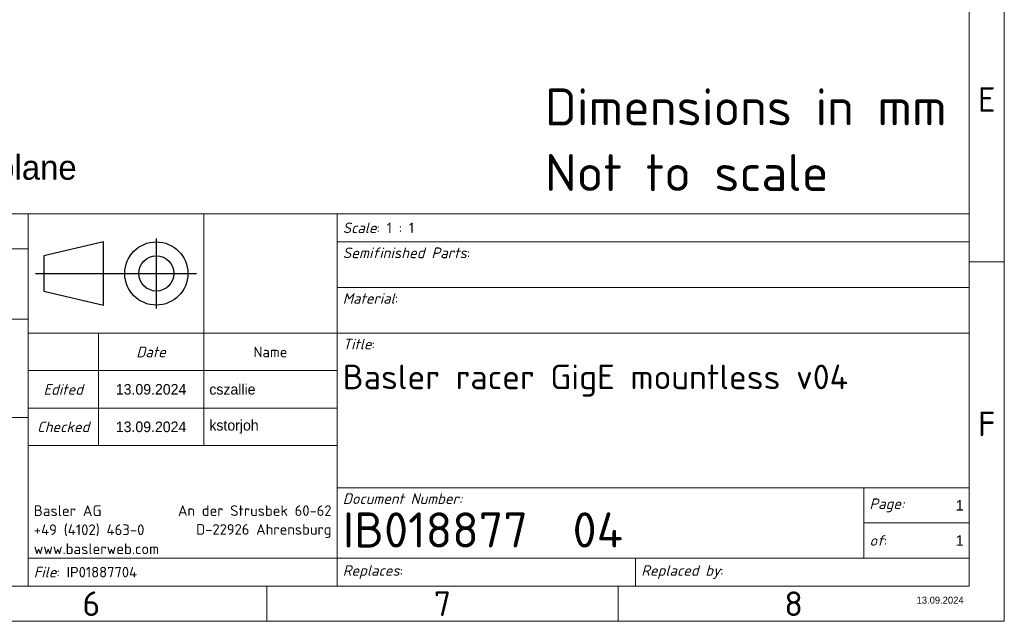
# Model space of a CAD drawing. Header units: millimetres. Extents: x 5 to 415, y 5 to 292.
# Tile 13 of 32: x 275 to 415, y 5 to 91. Entities that reach past the tile are written whole.
import ezdxf
from ezdxf.enums import TextEntityAlignment as Align

# ---------------------------------------------------------------- set-up
doc = ezdxf.new("R2018")
doc.units = ezdxf.units.MM
for name, color, linetype, lineweight in [('RAHM2', 7, 'Continuous', 25), ('Rahmen (ISO)', 7, 'Continuous', 70), ('Skizziergeometrie (ISO)', 7, 'Continuous', 25), ('Symbol (ISO)', 7, 'Continuous', 25), ('Symbole(DIN) 2', 7, 'Continuous', 25), ('Titel (ISO)', 7, 'Continuous', 50)]:
    doc.layers.add(name, color=color, linetype=linetype, lineweight=lineweight)
doc.styles.add('Aktuell-DIN', font='arial.ttf')
doc.styles.add('Bezeichnungstext (ISO)', font='isocpeur.ttf')
doc.styles.add('Notiztext (ISO)', font='isocpeur.ttf')
doc.styles.add('Textstil11', font='isocpeur.ttf')
doc.styles.add('Textstil12', font='isocpeur.ttf')
doc.styles.add('Textstil35', font='arial.ttf')
doc.styles.add('Textstil90', font='isocpeur.ttf')

# ---------------------------------------------------------------- blocks, each defined once
blk = doc.blocks.new('Spezielle Angaben')
at = {"layer": 'Skizziergeometrie (ISO)'}
for p, q in [((0, 0), (6.58, 3.8)), ((6.58, -3.8), (6.58, 3.8)), ((6.58, -3.8), (0, 0))]:
    blk.add_line(p, q, dxfattribs=at)
at = {"layer": 'Symbole(DIN) 2', "color": 7, "style": 'Aktuell-DIN'}
blk.add_attdef('Angaben:', text='', height=3.5, dxfattribs=at).set_placement((10, 2.5), align=Align.TOP_LEFT)
at = {"layer": 'Symbole(DIN) 2', "color": 7, "style": 'Textstil35'}
blk.add_attdef('Position:', text='', height=2.5, dxfattribs=at).set_placement((2.5, 0), align=Align.MIDDLE_LEFT)
blk = doc.blocks.new('Ränder Basler-A3')
at = {"layer": 'Rahmen (ISO)', "color": 7, "lineweight": 18}
for p, q in [((415, 292), (415, 5)), ((415, 5), (5, 5))]:
    blk.add_line(p, q, dxfattribs=at)
at = {"layer": 'Rahmen (ISO)', "lineweight": 18}
for p, q in [((410, 287), (410, 10)), ((10, 10), (410, 10)), ((310, 10), (310, 5)), ((360, 10), (360, 5))]:
    blk.add_line(p, q, dxfattribs=at)
at = {"layer": 'Rahmen (ISO)', "color": 7, "linetype": 'Continuous', "lineweight": 18}
blk.add_line((415, 56.17), (410, 56.17), dxfattribs=at)
at = {"layer": 'Rahmen (ISO)', "char_height": 3.5, "attachment_point": 5, "style": 'Bezeichnungstext (ISO)'}
for s, insert in [('\\fISOCPEUR|b0|i0;\\H3.5000;E', (412.5, 79.25)), ('\\fISOCPEUR|b0|i0;\\H3.5000;F', (412.5, 33.08)), ('\\fISOCPEUR|b0|i0;\\H3.5000;6', (285, 7.5)), ('\\fISOCPEUR|b0|i0;\\H3.5000;7', (335, 7.5)), ('\\fISOCPEUR|b0|i0;\\H3.5000;8', (385, 7.5))]:
    blk.add_mtext(s, dxfattribs=dict(at, insert=insert))
blk = doc.blocks.new('Schriftfelder Basler Ohne')
at = {"layer": 'RAHM2'}
for p, q in [((74.25, 49.5), (74.25, 39.5)), ((66.75, 49), (58.25, 47)), ((66.75, 40), (66.75, 49)), ((58.25, 47), (58.25, 42)), ((57.05, 44.5), (79.95, 44.5)), ((58.25, 42), (66.75, 40))]:
    blk.add_line(p, q, dxfattribs=at)
for radius in [4.5, 2.5]:
    blk.add_circle((74.25, 44.5), radius, dxfattribs=at)
at = {"layer": 'Titel (ISO)', "lineweight": 18}
for p, q in [((0, 53), (56, 53)), ((81, 53), (56, 53)), ((56, 53), (56, 44.5)), ((100, 53), (81, 53)), ((81, 53), (81, 36)), ((190, 53), (100, 53)), ((100, 53), (100, 36)), ((190, 53), (190, 49)), ((56, 48), (0, 48)), ((100, 49), (190, 49)), ((190, 49), (190, 36)), ((56, 44.5), (56, 36)), ((100, 42.5), (190, 42.5)), ((56, 38), (0, 38)), ((56, 36), (56, 30.67)), ((56, 36), (66, 36)), ((66, 36), (66, 30.67)), ((66, 36), (81, 36)), ((81, 36), (100, 36)), ((81, 36), (81, 20)), ((190, 36), (100, 36)), ((100, 36), (100, 14)), ((190, 36), (190, 14)), ((56, 30.67), (100, 30.67)), ((56, 30.67), (56, 25.33)), ((66, 30.67), (66, 25.33)), ((100, 25.33), (56, 25.33)), ((56, 25.33), (56, 20)), ((66, 25.33), (66, 20)), ((56, 24), (0, 24)), ((56, 20), (100, 20)), ((56, 20), (56, 4)), ((100, 14), (175, 14)), ((100, 14), (100, 4)), ((175, 14), (175, 9)), ((175, 14), (190, 14)), ((190, 14), (190, 4)), ((175, 9), (190, 9)), ((175, 9), (175, 4)), ((56, 4), (56, 0)), ((56, 4), (100, 4)), ((100, 4), (142.5, 4)), ((100, 4), (100, 0)), ((142.5, 4), (142.5, 0)), ((142.5, 4), (175, 4)), ((175, 4), (190, 4)), ((190, 4), (190, 0)), ((56, 0), (0, 0)), ((106.26, 0), (56, 0)), ((142.5, 0), (106.26, 0)), ((190, 0), (142.5, 0))]:
    blk.add_line(p, q, dxfattribs=at)
at = {"layer": 'Titel (ISO)', "style": 'Notiztext (ISO)'}
for s, insert, char_height, width, attachment_point in [('\\fISOCPEUR|b0|i1;\\H1.5000;Scale\\fISOCPEUR|b0|i0;\\H1.5000;: 1 : 1', (100.8, 51), 1.5, 75.3986, 4), ('\\fISOCPEUR|b0|i1;\\H1.5000;Title\\fISOCPEUR|b0|i0;\\H1.5000;:', (100.8, 35.2), 1.5, 10.392, 1), ('\\fISOCPEUR|b0|i1;\\H1.5000;Date', (73.5, 33.33), 1.5, 13.0743, 5), ('\\fISOCPEUR|b0|i0;\\H1.5000;Name', (90.5, 33.33), 1.5, 13.0743, 5), ('\\fISOCPEUR|b0|i1;\\H1.5000;Document Number:', (100.8, 13.2), 1.5, 75.3986, 1), ('\\fISOCPEUR|b0|i0;\\H5.0000;IB018877  04', (100.8, 8), 5, 64.2355, 4)]:
    blk.add_mtext(s, dxfattribs=dict(at, insert=insert, char_height=char_height, width=width, attachment_point=attachment_point))
for s, insert, char_height, attachment_point in [('\\fISOCPEUR|b0|i1;\\H1.5200;Semifinished Parts\\fISOCPEUR|b0|i0;\\H1.5217;:', (100.8, 48.2), 3.5, 1), ('\\fISOCPEUR|b0|i1;\\H1.5000;Material\\fISOCPEUR|b0|i0;\\H1.5217;:', (100.8, 41.72), 3.5, 1), ('\\fISOCPEUR|b0|i1;\\H1.5000;Edited', (61, 28), 1.5, 5), ('\\fISOCPEUR|b0|i1;\\H1.5000;Checked', (61, 22.67), 1.5, 5), ('\\fISOCPEUR|b0|i1;\\H1.5000;Page:', (175.8, 11.5), 1.5, 4), ('\\fISOCPEUR|b0|i1;\\H1.5000;of\\fISOCPEUR|b0|i0;\\H1.5000;:', (175.8, 6.5), 1.5, 4), ('\\fISOCPEUR|b0|i1;\\H1.5000;File\\fISOCPEUR|b0|i0;\\H1.5000;: IP01887704', (56.8, 2), 1.5, 4), ('\\fISOCPEUR|b0|i1;\\H1.5000;Replaces\\fISOCPEUR|b0|i0;\\H1.5000;: ', (100.8, 2), 1.5, 4), ('\\fISOCPEUR|b0|i1;\\H1.5000;Replaced by\\fISOCPEUR|b0|i0;\\H1.5000;: ', (143.3, 2), 1.5, 4)]:
    blk.add_mtext(s, dxfattribs=dict(at, insert=insert, char_height=char_height, attachment_point=attachment_point))
at = {"layer": 'Titel (ISO)', "insert": (100.8, 31.53), "char_height": 3.5, "width": 82.4278, "attachment_point": 1, "line_spacing_factor": 1.714286, "style": 'Notiztext (ISO)'}
blk.add_mtext('\\fISOCPEUR|b0|i0;\\H3.5000;Basler racer GigE mountless v04\\P', dxfattribs=at)
at = {"layer": 'Titel (ISO)', "line_spacing_factor": 1.068348, "style": 'Notiztext (ISO)'}
for s, insert, char_height, attachment_point in [('\\fISOCPEUR|b0|i0;\\H1.5217;Basler AG\\P\\fISOCPEUR|b0|i0;\\H1.5217;+49 (4102) 463-0\\P\\fISOCPEUR|b0|i0;\\H1.5217;www.baslerweb.com', (56.8, 11.5), 1.5217, 1), ('\\fISOCPEUR|b0|i0;\\H1.5000;An der Strusbek 60-62\\P\\fISOCPEUR|b0|i0;\\H1.5000;D-22926 Ahrensburg', (99.2, 11.5), 1.5, 3)]:
    blk.add_mtext(s, dxfattribs=dict(at, insert=insert, char_height=char_height, attachment_point=attachment_point))
at = {"layer": 'Titel (ISO)'}
for tag, height, style, p in [('SPI_Sicherheitsklasse', 2.5, 'Textstil11', (28, 50.5)), ('SPI_Bearbeitungsdatum', 1.5, 'Textstil12', (73.5, 28)), ('SPI_Pruefdatum', 1.5, 'Textstil12', (73.5, 22.67))]:
    blk.add_attdef(tag, text='', height=height, dxfattribs=dict(at, style=style)).set_placement(p, align=Align.MIDDLE_CENTER)
at = {"layer": 'Titel (ISO)', "style": 'Textstil11'}
for tag, p in [('SPI_Halbzeug1', (100.8, 45.8)), ('SPI_Werkstoff', (100.8, 39.3))]:
    blk.add_attdef(tag, text='', height=2.5, dxfattribs=at).set_placement(p, align=Align.TOP_LEFT)
at = {"layer": 'Titel (ISO)', "style": 'Textstil12'}
for tag, p in [('SPI_Bearbeiter', (81.8, 28)), ('SPI_Pruefer', (81.8, 22.67))]:
    blk.add_attdef(tag, text='', height=1.5, dxfattribs=at).set_placement(p, align=Align.MIDDLE_LEFT)
for tag, p in [('Blattnummer', (189.2, 11.5)), ('Anzahl_der_Blätter', (189.2, 6.5))]:
    blk.add_attdef(tag, text='', height=1.5, dxfattribs=at).set_placement(p, align=Align.MIDDLE_RIGHT)
at = {"layer": 'Titel (ISO)', "color": 9, "true_color": 0xc0c0c0, "style": 'Textstil90'}
blk.add_attdef('SPI_Resources', text='', height=1, dxfattribs=at).set_placement((189.2, -2), align=Align.MIDDLE_RIGHT)

msp = doc.modelspace()

# ---------------------------------------------------------------- block references
msp.add_blockref('Ränder Basler-A3', (0, 0))
ref = msp.add_blockref('Spezielle Angaben', (234.52773817, 68.8443869))
lines = msp.add_mtext('= Reference plane', dxfattribs={"layer": 'Symbole(DIN) 2', "color": 7, "insert": (244.52773817, 71.3443869), "char_height": 3.4999999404, "width": 110, "attachment_point": 1, "style": 'Aktuell-DIN'})
ref.add_attrib('Angaben:', '', (244.52773817, 71.3443869)).embed_mtext(lines)
ref = msp.add_blockref('Schriftfelder Basler Ohne', (220, 10))
lines = msp.add_mtext('1', dxfattribs={"layer": 'Titel (ISO)', "insert": (409.2, 21.5), "char_height": 1.50000006, "attachment_point": 6, "style": 'Textstil12'})
ref.add_attrib('Blattnummer', '', (409.2, 21.5)).embed_mtext(lines)
lines = msp.add_mtext('1', dxfattribs={"layer": 'Titel (ISO)', "insert": (409.2, 16.5), "char_height": 1.50000006, "attachment_point": 6, "style": 'Textstil12'})
ref.add_attrib('Anzahl_der_Blätter', '', (409.2, 16.5)).embed_mtext(lines)
lines = msp.add_mtext('13.09.2024', dxfattribs={"layer": 'Titel (ISO)', "insert": (293.5, 38), "char_height": 1.50000006, "attachment_point": 5, "style": 'Textstil12'})
ref.add_attrib('SPI_Bearbeitungsdatum', '', (293.5, 38)).embed_mtext(lines)
lines = msp.add_mtext('cszallie', dxfattribs={"layer": 'Titel (ISO)', "insert": (301.8, 38), "char_height": 1.50000006, "attachment_point": 4, "style": 'Textstil12'})
ref.add_attrib('SPI_Bearbeiter', '', (301.8, 38)).embed_mtext(lines)
lines = msp.add_mtext('13.09.2024', dxfattribs={"layer": 'Titel (ISO)', "insert": (293.5, 32.66666667), "char_height": 1.50000006, "attachment_point": 5, "style": 'Textstil12'})
ref.add_attrib('SPI_Pruefdatum', '', (293.5, 32.66666667)).embed_mtext(lines)
lines = msp.add_mtext('kstorjoh', dxfattribs={"layer": 'Titel (ISO)', "insert": (301.8, 32.66666667), "char_height": 1.50000006, "attachment_point": 4, "style": 'Textstil12'})
ref.add_attrib('SPI_Pruefer', '', (301.8, 32.66666667)).embed_mtext(lines)
lines = msp.add_mtext('13.09.2024', dxfattribs={"layer": 'Titel (ISO)', "color": 9, "true_color": 0xc0c0c0, "insert": (409.2, 8), "char_height": 1.000000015, "attachment_point": 6, "style": 'Textstil90'})
ref.add_attrib('SPI_Resources', '', (409.2, 8)).embed_mtext(lines)

# ---------------------------------------------------------------- texts
at = {"layer": 'Symbol (ISO)', "insert": (349.58907892, 80.83134734), "char_height": 5.2499997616, "width": 55.0957775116, "attachment_point": 1, "line_spacing_factor": 1.068348, "style": 'Bezeichnungstext (ISO)'}
msp.add_mtext('\\fISOCPEUR|b0|i0;Dimensions in mm\\P\\fISOCPEUR|b0|i0;Not to scale\\P', dxfattribs=at)

doc.saveas('drawing.dxf')
